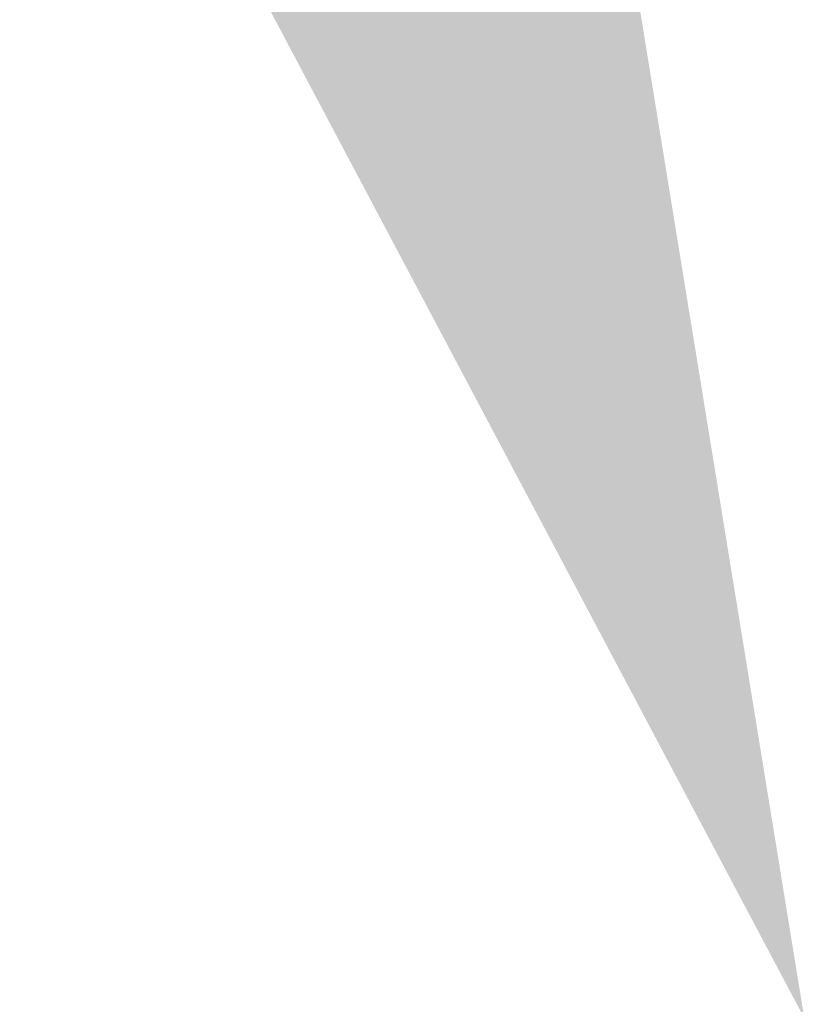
# Model space of a CAD drawing. Header units: inches. Extents: x 0.1 to 43.9, y 0.1 to 33.9.
# Tile 9 of 22: x 17.858 to 18.083, y 10.487 to 10.768. Entities that reach past the tile are written whole.
import ezdxf
from ezdxf import colors
from ezdxf.entities.mleader import LeaderData, LeaderLine
from ezdxf.math import Vec2, Vec3

# ---------------------------------------------------------------- set-up
doc = ezdxf.new("R2010")
doc.units = ezdxf.units.IN
doc.header["$MEASUREMENT"] = 0

msp = doc.modelspace()

# ---------------------------------------------------------------- leaders
ml = msp.add_multileader_mtext('Standard')
ml.set_content('McMASTER\\P90200A120\\PTYP~20 PCS.\\PPER MACHINE', color=256)
ml.set_leader_properties()
ml.build(insert=Vec2(0, 0))
ml.multileader.update_dxf_attribs({"dogleg_length": 0.2, "arrow_head_size": 0.4})
ctx = ml.context
ctx.base_point, ctx.char_height, ctx.arrow_head_size, ctx.landing_gap_size, ctx.plane_origin = Vec3(14.86023, 13.40407), 0.18, 0.4, 0.09, Vec3(18.22663, 25.27279)
ctx.text_align_type = 2
notes = []
notes.append((ctx, [(0, (1, 1, 0), (17.10023, 13.40407), (-1, 0), 0.2, [(0, [(18.08288, 10.48253)], 0, [])])]))
ctx.mtext.insert, ctx.mtext.alignment, ctx.mtext.flow_direction = Vec3(16.81023, 13.49407), 3, 5
for ctx, leaders in notes:
    for number, flags, end, landing, length, lines in leaders:
        leader = LeaderData()
        leader.index, (leader.has_last_leader_line, leader.has_dogleg_vector, leader.attachment_direction) = number, flags
        leader.last_leader_point, leader.dogleg_vector, leader.dogleg_length = Vec3(end), Vec3(landing), length
        for number, points, colour, breaks in lines:
            line = LeaderLine()
            line.index, line.vertices, line.color, line.breaks = number, Vec3.list(points), colors.encode_raw_color(colour), breaks
            leader.lines.append(line)
        ctx.leaders.append(leader)

doc.saveas('drawing.dxf')
